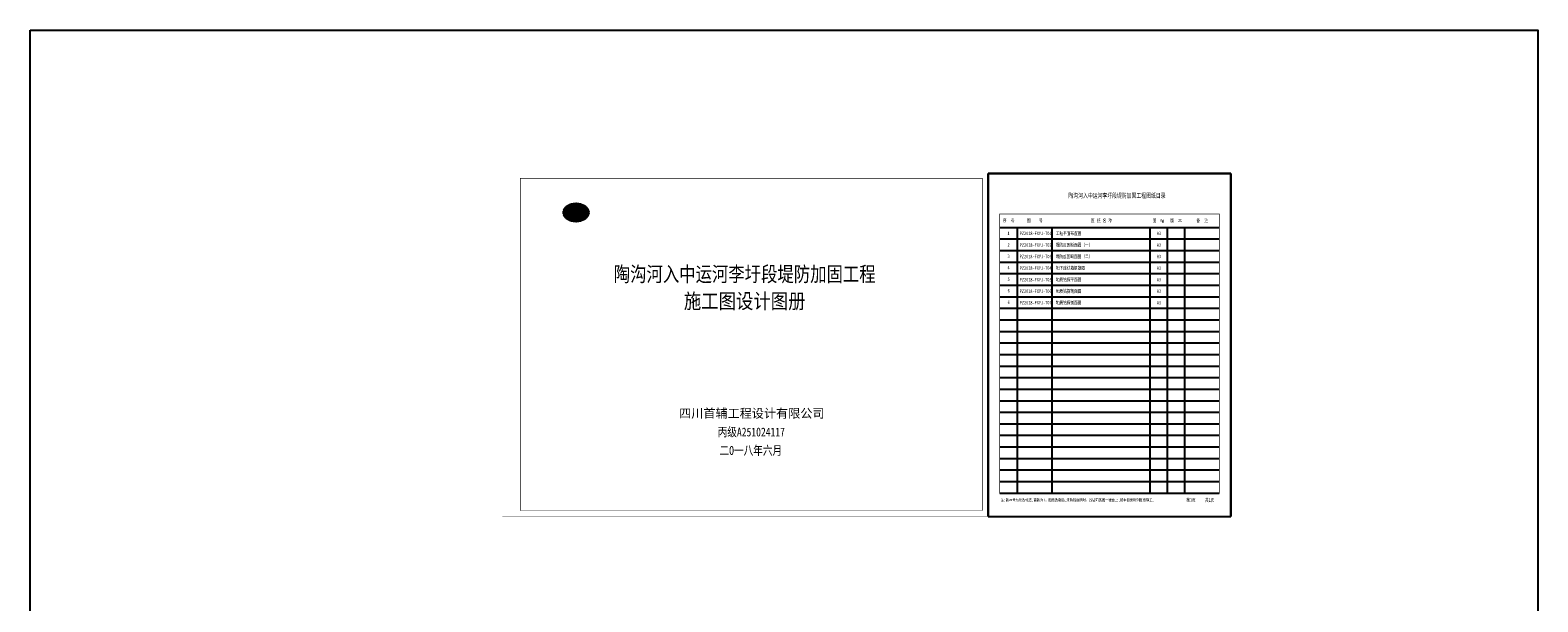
# Model space of a CAD drawing. Extents: x 475446 to 490894, y 3788879 to 3821323.
# Tile 75 of 75: x 483918 to 485174, y 3818863 to 3819340. Entities that reach past the tile are written whole.
import ezdxf

# ---------------------------------------------------------------- set-up
doc = ezdxf.new("R2010")
doc.units = 0
doc.header["$LTSCALE"] = 0.5
doc.layers.get('0').update_dxf_attribs({"linetype": 'CONTINUOUS'})
doc.layers.add('1XSX', color=3, linetype='CONTINUOUS', lineweight=9)
doc.layers.add('文字', color=7, linetype='CONTINUOUS', lineweight=9)
doc.layers.add('HOHAITK', color=7, linetype='CONTINUOUS')
doc.styles.add('-仿宋_GB2312', font='simfang_0.ttf', dxfattribs={"width": 0.8})
doc.styles.add('TK2st', font='SimSun.ttf', dxfattribs={"width": 0.8, "height": 2.5})

msp = doc.modelspace()

# ---------------------------------------------------------------- linework, layer by layer
at = {"color": 3, "linetype": 'Continuous'}
msp.add_lwpolyline([(483917.5, 3819339.6), (485174.4, 3819339.6), (485174.4, 3817236.8), (483917.5, 3817236.8)], close=True, dxfattribs=at)
at = {"layer": 'HOHAITK'}
for p, q in [((484716.2, 3819220.2), (484716.2, 3818934.2)), ((484716.2, 3819220.2), (484716.2, 3818934.2)), ((484716.2, 3818934.2), (484716.2, 3819220.2)), ((484716.2, 3818934.2), (484716.2, 3819220.2)), ((484716.2, 3818934.2), (484716.2, 3819220.2)), ((484716.2, 3818934.2), (484716.2, 3819220.2)), ((484716.2, 3818934.2), (484716.2, 3819220.2)), ((484716.2, 3819220.2), (484716.2, 3818934.2)), ((484716.2, 3818934.2), (484716.2, 3819220.2)), ((484716.2, 3818934.2), (484716.2, 3819220.2)), ((484716.2, 3818934.2), (484716.2, 3819220.2)), ((484716.2, 3818934.2), (484716.2, 3819220.2)), ((484716.2, 3818934.2), (484716.2, 3819220.2)), ((484716.2, 3819220.2), (484716.2, 3818934.2)), ((484716.2, 3819220.2), (484918.4, 3819220.2)), ((484716.2, 3819220.2), (484918.4, 3819220.2)), ((484716.2, 3819220.2), (484918.4, 3819220.2)), ((484918.4, 3819220.2), (484716.2, 3819220.2)), ((484918.4, 3819220.2), (484918.4, 3818934.2)), ((484918.4, 3819220.2), (484918.4, 3818934.2)), ((484918.4, 3818934.2), (484918.4, 3819220.2)), ((484918.4, 3818934.2), (484918.4, 3819220.2)), ((484918.4, 3818934.2), (484918.4, 3819220.2)), ((484918.4, 3818934.2), (484918.4, 3819220.2)), ((484918.4, 3818934.2), (484918.4, 3819220.2)), ((484918.4, 3819220.2), (484918.4, 3818934.2)), ((484918.4, 3818934.2), (484918.4, 3819220.2)), ((484918.4, 3818934.2), (484918.4, 3819220.2)), ((484918.4, 3818934.2), (484918.4, 3819220.2)), ((484918.4, 3818934.2), (484918.4, 3819220.2)), ((484918.4, 3818934.2), (484918.4, 3819220.2)), ((484918.4, 3819220.2), (484918.4, 3818934.2)), ((484908.8, 3819174.9), (484725.8, 3819174.9)), ((484908.8, 3819165.3), (484725.8, 3819165.3)), ((484740.3, 3819174.9), (484740.3, 3818953.4)), ((484769.1, 3819174.9), (484769.1, 3818953.4)), ((484851, 3819174.9), (484851, 3818953.4)), ((484865.4, 3819174.9), (484865.4, 3818953.4)), ((484879.9, 3819174.9), (484879.9, 3818953.4)), ((484908.8, 3819155.6), (484725.8, 3819155.6)), ((484908.8, 3819146), (484725.8, 3819146)), ((484908.8, 3819136.4), (484725.8, 3819136.4)), ((484908.8, 3819126.7), (484725.8, 3819126.7)), ((484908.8, 3819117.1), (484725.8, 3819117.1)), ((484908.8, 3819107.5), (484725.8, 3819107.5)), ((484908.8, 3819097.9), (484725.8, 3819097.9)), ((484908.8, 3819088.2), (484725.8, 3819088.2)), ((484908.8, 3819078.6), (484725.8, 3819078.6)), ((484908.8, 3819069), (484725.8, 3819069)), ((484908.8, 3819059.3), (484725.8, 3819059.3)), ((484908.8, 3819049.7), (484725.8, 3819049.7)), ((484908.8, 3819040.1), (484725.8, 3819040.1)), ((484908.8, 3819030.4), (484725.8, 3819030.4)), ((484908.8, 3819020.8), (484725.8, 3819020.8)), ((484908.8, 3819011.2), (484725.8, 3819011.2)), ((484908.8, 3819001.6), (484725.8, 3819001.6)), ((484908.8, 3818991.9), (484725.8, 3818991.9)), ((484908.8, 3818982.3), (484725.8, 3818982.3)), ((484908.8, 3818972.7), (484725.8, 3818972.7)), ((484908.8, 3818963), (484725.8, 3818963)), ((484908.8, 3818953.4), (484725.8, 3818953.4)), ((484716.2, 3818934.2), (484918.4, 3818934.2))]:
    msp.add_line(p, q, dxfattribs=at)
at = {"layer": 'HOHAITK', "const_width": 0.481}
for points in [[(484725.8, 3819174.9), (484725.8, 3819186.4), (484908.8, 3819186.4), (484908.8, 3819174.9)], [(484908.8, 3819174.9), (484908.8, 3818953.4), (484725.8, 3818953.4), (484725.8, 3819174.9)]]:
    msp.add_lwpolyline(points, dxfattribs=at)
at = {"layer": '文字', "lineweight": 100}
msp.add_line((484372.6, 3819180.7), (484372.6, 3819194.5), dxfattribs=at)
at = {"layer": '文字', "const_width": 0.09}
msp.add_lwpolyline([(484311.2, 3819220.2), (484311.2, 3818934.2), (484716.2, 3818934.2), (484716.2, 3819220.2)], close=True, dxfattribs=at)
at = {"layer": '文字'}
msp.add_lwpolyline([(484326.2, 3819216.2, 0.6, 0.6, 0), (484711.2, 3819216.2, 0.5, 0.5, 0), (484711.2, 3818939.2, 0.5, 0.5, 0), (484326.2, 3818939.2, 0.5, 0.5, 0)], format="xyseb", close=True, dxfattribs=at)
at = {"layer": '文字', "lineweight": 100}
msp.add_ellipse((484372.6, 3819187.6), major_axis=(-8.62, 0), ratio=0.666667, dxfattribs=at)
for centre, start_param, end_param in [((484360.5, 3819187.6), 2.346194, 3.936991), ((484384.7, 3819187.6), 5.487786, 7.078584)]:
    msp.add_ellipse(centre, major_axis=(-8.62, 0), ratio=0.666667, start_param=start_param, end_param=end_param, dxfattribs=at)

# ---------------------------------------------------------------- texts
at = {"style": 'TK2st', "width": 0.8}
msp.add_text('注:版本号为修改标志,首版为1。图纸改版后,未特殊说明时，改版前的图一律废止,按本目录所列图纸施工。', height=2.407, dxfattribs=at).set_placement((484726.6, 3818946.7))
at = {"layer": '1XSX', "color": 7, "lineweight": 15, "insert": (484513.2, 3819124.3), "char_height": 11.5, "width": 451.426, "attachment_point": 5, "style": '-仿宋_GB2312'}
msp.add_mtext('{\\H1.087x;陶沟河入中运河李圩段堤防加固工程\\H0.8x;\\W0.75;\\P\\H0.1x;\\W1;\\P\\H12.5x;\\W0.85;施工图设计图册}', dxfattribs=at)
at = {"layer": 'HOHAITK', "style": 'TK2st', "width": 0.75}
for s, height, p in [('陶沟河入中运河李圩段堤防加固工程图纸目录', 3.852, (484783.1, 3819199.8)), ('序  号', 2.89, (484728.5, 3819179.5)), ('图    号', 2.89, (484748.5, 3819179.4)), ('图 纸 名 称', 2.89, (484802, 3819179.4)), ('图  幅', 2.89, (484853.2, 3819179.4)), ('版  本', 2.89, (484868, 3819179.4)), ('备  注', 2.89, (484889.8, 3819179.4)), ('1', 2.89, (484732.3, 3819168.8)), ('PZ2018-FXYJ-T01', 2.889, (484742.5, 3819168.8)), ('工程平面布置图', 2.89, (484772.6, 3819168.8)), ('A3', 2.89, (484856.7, 3819168.8)), ('2', 2.89, (484732.3, 3819159.2)), ('3', 2.89, (484732.3, 3819149.8)), ('PZ2018-FXYJ-T02', 2.889, (484742.5, 3819159.1)), ('堤防加固断面图（一）', 2.89, (484772.6, 3819159.1)), ('堤防加固断面图（二）', 2.89, (484772.6, 3819149.5)), ('A3', 2.89, (484856.7, 3819159.1)), ('4', 2.89, (484732.3, 3819140.2)), ('PZ2018-FXYJ-T03', 2.889, (484742.5, 3819149.5)), ('PZ2018-FXYJ-T04', 2.889, (484742.5, 3819139.9)), ('地下连续墙钢筋图', 2.89, (484772.6, 3819139.9)), ('A3', 2.89, (484856.7, 3819149.5)), ('A3', 2.89, (484856.7, 3819139.9)), ('5', 2.89, (484732.3, 3819130.6)), ('PZ2018-FXYJ-T05', 2.889, (484742.5, 3819130.2)), ('地质钻探平面图', 2.89, (484772.6, 3819130.2)), ('A3', 2.89, (484856.7, 3819130.2)), ('6', 2.89, (484732.3, 3819121)), ('PZ2018-FXYJ-T06', 2.889, (484742.5, 3819120.6)), ('地质钻探剖面图', 2.89, (484772.6, 3819120.6)), ('A3', 2.89, (484856.7, 3819120.6)), ('6', 2.89, (484732.3, 3819111.3)), ('PZ2018-FXYJ-T07', 2.889, (484742.5, 3819111)), ('地质钻探剖面图', 2.89, (484772.6, 3819111)), ('A3', 2.89, (484856.7, 3819111)), ('第1页', 2.89, (484881.3, 3818946.5)), ('共1页', 2.89, (484896.9, 3818946.4))]:
    msp.add_text(s, height=height, dxfattribs=at).set_placement(p)
at = {"layer": '文字', "linetype": 'Continuous', "lineweight": 9, "char_height": 7.353, "width": 925.391, "attachment_point": 2, "style": '-仿宋_GB2312'}
for s, insert in [('{\\F宋体|c134;\\W1.007;  \\fSimSun|b0|i0|c134|p2;四川首辅工程设计有限公司}', (484514.1, 3819023.8)), ('{\\fSimSun|b0|i0|c134|p2;丙级A251024117}', (484518.7, 3819008.3)), ('{\\fSimSun|b0|i0|c134|p2;二O一八年六月}', (484518.3, 3818992.9))]:
    msp.add_mtext(s, dxfattribs=dict(at, insert=insert))

doc.saveas('drawing.dxf')
